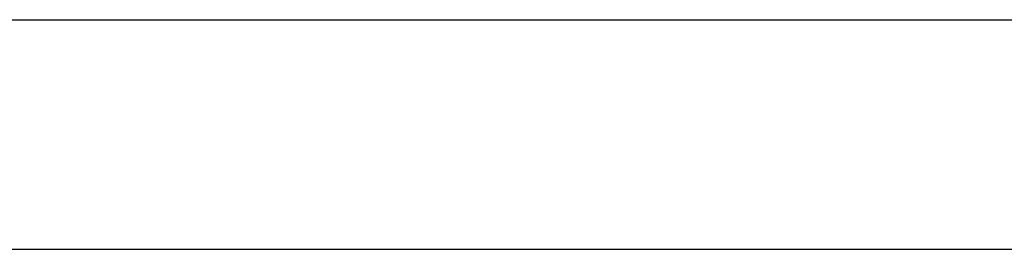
# Paper-space layout 'A3-H (Narrow)' of a CAD drawing. Header units: millimetres. Extents: x -4 to 416, y -4 to 293.
# Tile 12 of 15: x 242 to 276, y 50 to 58. Entities that reach past the tile are written whole.
import ezdxf

# ---------------------------------------------------------------- set-up
doc = ezdxf.new("R2010")
doc.units = ezdxf.units.MM
for name, color, linetype in [('Disegno1', 2, 'Continuous'), ('Tabella', 7, 'Continuous'), ('TabellaCampi', 2, 'Continuous')]:
    doc.layers.add(name, color=color, linetype=linetype)
doc.styles.get("Standard").update_dxf_attribs({"font": 'arial.ttf', "height": 4})

# ---------------------------------------------------------------- blocks, each defined once
blk = doc.blocks.new('A3-H (Narrow)')
at = {"layer": 'Tabella', "color": 7}
for p, q in [((210, 62), (400, 62)), ((210, 54), (400, 54))]:
    blk.add_line(p, q, dxfattribs=at)
at = {"layer": 'TabellaCampi', "oblique": 0.2618}
for tag, p in [('TITOLO', (210.284, 62.914)), ('PROJET', (320.284, 62.914)), ('FILE_NAME', (210.205, 54.914)), ('RELEASE', (320.284, 54.914)), ('CODICE', (360.284, 54.914)), ('MATERIALE', (210.284, 46.914)), ('TRATTAMENTO', (320.284, 46.914)), ('COLORE', (210.284, 38.914)), ('ENGINEER', (280.284, 38.914)), ('DESIGNER', (320.284, 38.914)), ('APPROVED_BY', (360.284, 38.914)), ('TOLLERANZE', (346.837, 32.125)), ('SHEET', (220.242, 30.914)), ('OF', (232.626, 30.914)), ('DATA', (245.284, 30.914)), ('SCALA', (280.284, 30.914))]:
    blk.add_attdef(tag, p, '', height=2.5, dxfattribs=at)

psp = doc.layouts.new('A3-H (Narrow)')

# ---------------------------------------------------------------- block references
at = {"layer": 'Disegno1'}
psp.add_blockref('A3-H (Narrow)', (-4, -4), dxfattribs=at)

doc.saveas('drawing.dxf')
